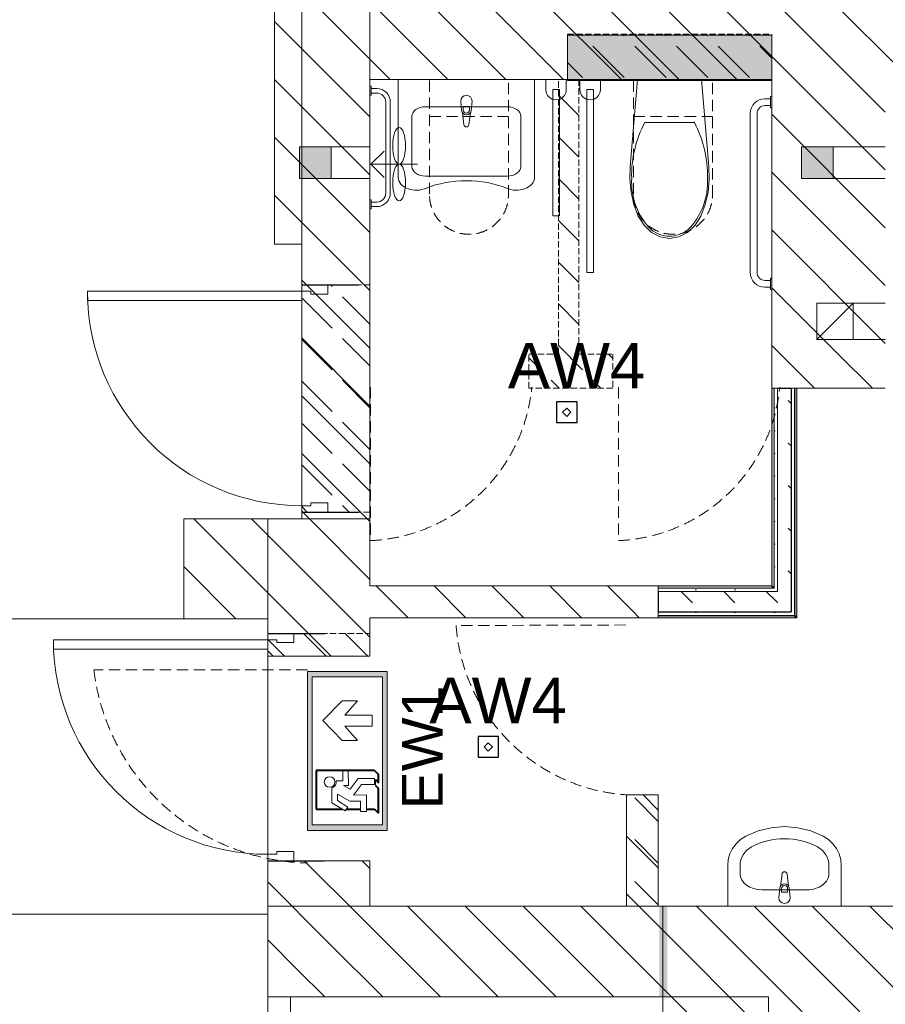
# Model space of a CAD drawing. Header units: millimetres. Extents: x -146116 to 602001, y -318793 to 100489.
# Tile 85 of 100: x 328832 to 332644, y -8807 to -4472. Entities that reach past the tile are written whole.
import ezdxf

# ---------------------------------------------------------------- set-up
doc = ezdxf.new("R2010")
doc.units = ezdxf.units.MM
doc.header["$LTSCALE"] = 0.1
doc.header["$MEASUREMENT"] = 0
doc.linetypes.add('eks Rzut parteru$0$Dashed_line', pattern=[750, 500, -250])
doc.linetypes.add('eks Rzut parteru$0$Krawędzie ukryte', pattern=[391.222223, 282.222223, -109])
for name, color, linetype, lineweight in [('eks Rzut parteru$0$Nowe_220-A Ściany_Nr_pióra__27', 8, 'Continuous', 25), ('eks Rzut parteru$0$Nowe_2D - Ogólne_Nr_pióra__1', 8, 'Continuous', 13), ('eks Rzut parteru$0$Nowe_2D - Ogólne_Nr_pióra__20', 8, 'Continuous', 13), ('eks Rzut parteru$0$Nowe_2D - Ogólne_Nr_pióra__6', 8, 'Continuous', 13), ('eks Rzut parteru$0$Nowe_320-W Umeblowanie_Nr_pióra__6', 8, 'Continuous', 13), ('eks Rzut parteru$0$Nowe_810-G Ogólne_Nr_pióra__1', 8, 'Continuous', 13), ('eks Rzut parteru$0$Nowe_Drzwi ARCHICAD_Nr_pióra__27', 8, 'Continuous', 25), ('eks Rzut parteru$0$Nowe_Drzwi ARCHICAD_Nr_pióra__3', 8, 'Continuous', 13), ('eks Rzut parteru$0$Nowe_Drzwi ARCHICAD_Nr_pióra__6', 8, 'Continuous', 13), ('eks Rzut parteru$0$Nowe_Konstrukcja - Stropy_Nr_pióra__1', 8, 'Continuous', 13), ('eks Rzut parteru$0$Nowe_Konstrukcja - Stropy_Nr_pióra__105', 8, 'Continuous', 5), ('eks Rzut parteru$0$Nowe_Konstrukcja - Stropy_Nr_pióra__20', 8, 'Continuous', 13), ('eks Rzut parteru$0$Nowe_Konstrukcja - Ściany zew_Nr_pióra__1', 8, 'Continuous', 13), ('eks Rzut parteru$0$Nowe_Konstrukcja - Ściany zew_Nr_pióra__27', 8, 'Continuous', 25), ('eks Rzut parteru$0$Nowe_Konstrukcja - Ściany zew_Nr_pióra__47', 8, 'Continuous', 15), ('eks Rzut parteru$0$poziom_1 (1)_4_0_Nr_pióra__81_Nr_pióra__4', 8, 'Continuous', 18), ('eks Rzut parteru$0$poziom_1 (1)_4_2D - Ogólne_Nr_pióra__1_Nr_pióra__7', 8, 'Continuous', 18), ('eks Rzut parteru$0$poziom_1 (1)_4_Drzwi ArchiCAD_Nr_pióra__27_Nr_pióra__7', 8, 'Continuous', 18), ('eks Rzut parteru$0$poziom_1 (1)_4_Drzwi ArchiCAD_Nr_pióra__81_Nr_pióra__4', 8, 'Continuous', 18), ('eks Rzut parteru$0$poziom_1 (1)_4_Konstrukcja - Stropy_Nr_pióra__81_Nr_pióra__4', 8, 'Continuous', 18), ('eks Rzut parteru$0$poziom_1 (1)_4_Konstrukcja - Ściany zew_Nr_pióra__107_Nr_pióra__10', 8, 'Continuous', 18), ('eks Rzut parteru$0$poziom_1 (1)_4_Konstrukcja - Ściany zew_Nr_pióra__27_Nr_pióra__7', 8, 'Continuous', 18), ('Oświetlenie ewakuacyjne', 3, 'Continuous', 20)]:
    doc.layers.add(name, color=color, linetype=linetype, lineweight=lineweight)
for name, color, linetype in [('eks Rzut parteru$0$Nowe_Drzwi ARCHICAD', 8, 'Continuous'), ('eks Rzut parteru$0$Nowe_Konstrukcja - Ściany zew', 8, 'Continuous'), ('eks Rzut parteru$0$poziom_1 (1)_4_2D - Ogólne_Nr_pióra__19', 8, 'Continuous'), ('LUXIONA', 92, 'Continuous'), ('REWIZJA_1', 6, 'Continuous')]:
    doc.layers.add(name, color=color, linetype=linetype)
doc.styles.add('ARIAL', font='arial.ttf')
doc.styles.add('Malanow_1_100', font='isocpeur.ttf')
pattern_1 = [(270, (236892.34, 63718.49), (173.20508, -3e-14), [0, -100]), (270, (236978.94, 63668.49), (173.20508, -3e-14), [0, -100])]
pattern_2 = [(135, (247210.2, -28905.45), (127.2792, 127.2792), [])]

# ---------------------------------------------------------------- blocks, each defined once
blk = doc.blocks.new('*X61')
at = {"layer": 'eks Rzut parteru$0$Nowe_Konstrukcja - Ściany zew_Nr_pióra__1', "color": 7, "linetype": 'Continuous', "lineweight": 13}
for p, q in [((80062.5, 6375), (80075.4, 6387.9)), ((80250, 6375), (80262.9, 6387.9)), ((80437.5, 6375), (80450.4, 6387.9)), ((80625, 6375), (80637.9, 6387.9)), ((80812.5, 6375), (80825.4, 6387.9)), ((80015.4, 6327.9), (80015.6, 6328.1)), ((80202.9, 6327.9), (80203.1, 6328.1)), ((80390.4, 6327.9), (80390.6, 6328.1)), ((80577.9, 6327.9), (80578.1, 6328.1)), ((80765.4, 6327.9), (80765.6, 6328.1))]:
    blk.add_line(p, q, dxfattribs=at)
blk = doc.blocks.new('eks Rzut parteru$0$Drzwi 21_2')
at = {"layer": 'eks Rzut parteru$0$Nowe_Drzwi ARCHICAD_Nr_pióra__27', "color": 7, "linetype": 'Continuous', "lineweight": 25}
for p, q in [((-500, 0), (-500, -115)), ((-500, 0), (-500, -115)), ((500, 0), (500, -115)), ((500, 0), (500, -115)), ((-500, -115), (-500, -250)), ((500, -115), (500, -250))]:
    blk.add_line(p, q, dxfattribs=at)
at = {"layer": 'eks Rzut parteru$0$Nowe_Drzwi ARCHICAD_Nr_pióra__3', "color": 7, "linetype": 'Continuous', "lineweight": 13}
blk.add_arc((472, 0), 944, 90, 180, dxfattribs=at)
at = {"layer": 'eks Rzut parteru$0$Nowe_Drzwi ARCHICAD_Nr_pióra__6', "color": 5, "linetype": 'Continuous', "lineweight": 13}
for p, q in [((432, 0), (432, 944)), ((432, 944), (472, 944)), ((472, 944), (472, 0)), ((-472, 0), (-500, 0)), ((-500, 0), (-500, -115)), ((-472, -40), (-472, 0)), ((472, 0), (432, 0)), ((500, 0), (472, 0)), ((472, 0), (472, -40)), ((500, -115), (500, 0)), ((-460, -40), (-472, -40)), ((-460, -115), (-460, -40)), ((472, -40), (460, -40)), ((460, -40), (460, -115)), ((-500, -115), (-460, -115)), ((460, -115), (500, -115))]:
    blk.add_line(p, q, dxfattribs=at)
blk = doc.blocks.new('*X63')
at = {"layer": 'eks Rzut parteru$0$Nowe_Konstrukcja - Ściany zew_Nr_pióra__1', "color": 7, "linetype": 'Continuous', "lineweight": 13}
blk.add_line((80952.9, 6327.9), (80953.1, 6328.1), dxfattribs=at)
blk = doc.blocks.new('*X64')
at = {"layer": 'eks Rzut parteru$0$Nowe_Konstrukcja - Ściany zew_Nr_pióra__1', "color": 7, "linetype": 'Continuous', "lineweight": 13}
for p, q in [((80903.9, 6278.9), (80952.9, 6327.9)), ((80903.9, 6091.4), (80953.1, 6140.6)), ((80903.9, 5903.9), (80953.1, 5953.1))]:
    blk.add_line(p, q, dxfattribs=at)
blk = doc.blocks.new('eks Rzut parteru')
at = {"layer": 'eks Rzut parteru$0$Nowe_Konstrukcja - Ściany zew', "linetype": 'Continuous', "lineweight": 0}
for points in [[(243205.2, -17160.5), (243205.2, -16290.5), (243195.2, -16290.5), (243195.2, -17160.5)], [(243305.2, -17290.5), (243305.2, -16290.5), (243295.2, -16290.5), (243295.2, -17287.7), (243297.3, -17290.5)], [(243195.2, -17160.5), (242695.2, -17160.5), (242695.2, -17170.5), (243195.2, -17170.5)], [(243205.2, -17160.5), (243195.2, -17160.5), (243203.1, -17170.5), (243205.2, -17170.5)], [(243203.1, -17170.5), (243195.2, -17160.5), (243195.2, -17170.5)], [(243295.2, -17290.5), (242695.2, -17290.5), (242695.2, -17300.5), (243295.2, -17300.5)], [(243295.2, -17290.5), (243297.3, -17290.5), (243295.2, -17287.7)], [(243295.2, -17290.5), (243295.2, -17300.5), (243305.2, -17300.5), (243297.3, -17290.5)], [(243305.2, -17290.5), (243297.3, -17290.5), (243305.2, -17300.5)]]:
    blk.add_hatch(color=256, dxfattribs=at).paths.add_polyline_path(points)
h = blk.add_hatch(dxfattribs=at)
h.set_pattern_fill('TYNK', color=256, angle=270, style=0, pattern_type=2)
h.set_pattern_definition(pattern_1)
h.paths.add_polyline_path([(243220.2, -17170.5), (243220.2, -16290.5), (243205.2, -16290.5), (243205.2, -17170.5)])
h = blk.add_hatch(dxfattribs=at)
h.set_pattern_fill('TYNK', color=256, angle=270, style=0, pattern_type=2)
h.set_pattern_definition(pattern_1)
h.paths.add_polyline_path([(243205.2, -17173.2), (243203.1, -17170.5), (242695.2, -17170.5), (242695.2, -17185.5), (243205.2, -17185.5)])
h = blk.add_hatch(dxfattribs=at)
h.set_pattern_fill('TYNK', color=256, angle=270, style=0, pattern_type=2)
h.set_pattern_definition(pattern_1)
h.paths.add_polyline_path([(243280.2, -17275.5), (242695.2, -17275.5), (242695.2, -17290.5), (243280.2, -17290.5)])
at = {"layer": 'eks Rzut parteru$0$poziom_1 (1)_4_2D - Ogólne_Nr_pióra__19', "linetype": 'Continuous', "lineweight": 0}
for points in [[(241254.5, -15227.3), (241114.5, -15227.3), (241114.5, -15367.3), (241254.5, -15367.3)], [(243465.7, -15227.3), (243325.7, -15227.3), (243325.7, -15367.3), (243465.7, -15367.3)], [(242700, -18968.2), (242734.7, -18968.2), (242734.7, -18573.7), (242700, -18573.7)]]:
    blk.add_hatch(color=256, dxfattribs=at).paths.add_polyline_path(points)
at = {"layer": 'eks Rzut parteru$0$poziom_1 (1)_4_Konstrukcja - Ściany zew_Nr_pióra__107_Nr_pióra__10', "linetype": 'Continuous', "lineweight": 18}
h = blk.add_hatch(dxfattribs=at)
h.set_pattern_fill('BLOCZKI_CERAMICZNE_0004', color=256, angle=270, style=0, pattern_type=2)
h.set_pattern_definition(pattern_2)
h.paths.add_polyline_path([(241425.2, -15655.5), (241425.2, -14175.5), (241005.2, -14175.5), (241005.2, -15655.5)])
h = blk.add_hatch(dxfattribs=at)
h.set_pattern_fill('BLOCZKI_CERAMICZNE_0004', color=256, angle=270, style=0, pattern_type=2)
h.set_pattern_definition(pattern_2)
h.paths.add_polyline_path([(245395.2, -14480.5), (241425.2, -14480.5), (241425.2, -14930.5), (245395.2, -14930.5)])
h = blk.add_hatch(dxfattribs=at)
h.set_pattern_fill('BLOCZKI_CERAMICZNE_0004', color=256, angle=270, style=0, pattern_type=2)
h.set_pattern_definition(pattern_2)
h.paths.add_polyline_path([(243695.2, -16140.5), (243695.2, -14930.5), (243195.2, -14930.5), (243195.2, -16140.5)])
h = blk.add_hatch(dxfattribs=at)
h.set_pattern_fill('BLOCZKI_CERAMICZNE_0004', color=256, angle=270, style=0, pattern_type=2)
h.set_pattern_definition(pattern_2)
h.paths.add_polyline_path([(241425.2, -16865.5), (241425.2, -15655.5), (241125.2, -15655.5), (241125.2, -16865.5)])
h = blk.add_hatch(dxfattribs=at)
h.set_pattern_fill('BLOCZKI_CERAMICZNE_0004', color=256, angle=270, style=0, pattern_type=2)
h.set_pattern_definition(pattern_2)
h.paths.add_polyline_path([(243195.2, -16140.5), (243195.2, -16290.5), (243695.2, -16290.5), (243695.2, -16140.5)])
h = blk.add_hatch(dxfattribs=at)
h.set_pattern_fill('BLOCZKI_CERAMICZNE_0004', color=256, angle=270, style=0, pattern_type=2)
h.set_pattern_definition(pattern_2)
h.paths.add_polyline_path([(240605.2, -17305.5), (240975.2, -17305.5), (240975.2, -16865.5), (240605.2, -16865.5)])
h = blk.add_hatch(dxfattribs=at)
h.set_pattern_fill('BLOCZKI_CERAMICZNE_0004', color=256, angle=270, style=0, pattern_type=2)
h.set_pattern_definition(pattern_2)
h.paths.add_polyline_path([(240975.2, -17470.5), (241425.2, -17470.5), (241425.2, -16865.5), (240975.2, -16865.5)])
h = blk.add_hatch(dxfattribs=at)
h.set_pattern_fill('BLOCZKI_CERAMICZNE_0004', color=256, angle=270, style=0, pattern_type=2)
h.set_pattern_definition(pattern_2)
h.paths.add_polyline_path([(242695.2, -17160.5), (241425.2, -17160.5), (241425.2, -17300.5), (242555.2, -17300.5)])
h = blk.add_hatch(dxfattribs=at)
h.set_pattern_fill('BLOCZKI_CERAMICZNE_0004', color=256, angle=270, style=0, pattern_type=2)
h.set_pattern_definition(pattern_2)
h.paths.add_polyline_path([(242555.2, -17300.5), (242695.2, -17300.5), (242695.2, -17160.5)])
h = blk.add_hatch(dxfattribs=at)
h.set_pattern_fill('BLOCZKI_CERAMICZNE_0004', color=256, angle=270, style=0, pattern_type=2)
h.set_pattern_definition(pattern_2)
h.paths.add_polyline_path([(242695.2, -18570.5), (242695.2, -18080.5), (242555.2, -18080.5), (242555.2, -18570.5)])
h = blk.add_hatch(dxfattribs=at)
h.set_pattern_fill('BLOCZKI_CERAMICZNE_0004', color=256, angle=270, style=0, pattern_type=2)
h.set_pattern_definition(pattern_2)
h.paths.add_polyline_path([(240975.2, -18370.5), (240975.2, -18970.5), (241425.2, -18570.5), (241425.2, -18370.5)])
h = blk.add_hatch(dxfattribs=at)
h.set_pattern_fill('BLOCZKI_CERAMICZNE_0004', color=256, angle=270, style=0, pattern_type=2)
h.set_pattern_definition(pattern_2)
h.paths.add_polyline_path([(242715.2, -18570.5), (241425.2, -18570.5), (240975.2, -18970.5), (242715.2, -18970.5)])
h = blk.add_hatch(dxfattribs=at)
h.set_pattern_fill('BLOCZKI_CERAMICZNE_0004', color=256, angle=270, style=0, pattern_type=2)
h.set_pattern_definition(pattern_2)
h.paths.add_polyline_path([(242715.2, -19240.5), (243180.2, -19240.5), (243180.2, -19035.5), (242715.2, -18570.5)])
h = blk.add_hatch(dxfattribs=at)
h.set_pattern_fill('BLOCZKI_CERAMICZNE_0004', color=256, angle=270, style=0, pattern_type=2)
h.set_pattern_definition(pattern_2)
h.paths.add_polyline_path([(243180.2, -19035.5), (245860.2, -19035.5), (245395.2, -18570.5), (242715.2, -18570.5)])
at = {"layer": 'eks Rzut parteru$0$Nowe_220-A Ściany_Nr_pióra__27', "linetype": 'Continuous', "lineweight": 25}
for p, q in [((241125.2, -15835.5), (241375.2, -15835.5)), ((241125.2, -16835.5), (241375.2, -16835.5)), ((240975.2, -17370.5), (241225.2, -17370.5)), ((240975.2, -18370.5), (241225.2, -18370.5))]:
    blk.add_line(p, q, dxfattribs=at)
at = {"layer": 'eks Rzut parteru$0$Nowe_2D - Ogólne_Nr_pióra__1', "linetype": 'Continuous', "lineweight": 13}
for p, q in [((241429.6, -15303.7), (241487.5, -15245.8)), ((241634.9, -15303.7), (241429.6, -15303.7)), ((241487.5, -15361.6), (241429.6, -15303.7)), ((243553.9, -16075.5), (243553.9, -15915.5)), ((243553.9, -15915.5), (243695.2, -15915.5)), ((243695.2, -16075.5), (243553.9, -16075.5))]:
    blk.add_line(p, q, dxfattribs=at)
for centre in [(241554, -15222.8), (241554, -15384.6)]:
    blk.add_ellipse(centre, major_axis=(0, 80.9), ratio=0.345174, dxfattribs=at)
at = {"layer": 'eks Rzut parteru$0$Nowe_2D - Ogólne_Nr_pióra__20', "linetype": 'eks Rzut parteru$0$Dashed_line', "lineweight": 13}
for p, q in [((241687.9, -14935.5), (241687.9, -15445.6)), ((242035.2, -15445.6), (242035.2, -14935.5)), ((242586.5, -14935.5), (242586.5, -15445.6)), ((242933.8, -15445.6), (242933.8, -14935.5)), ((241687.9, -15094.4), (242035.2, -15094.4)), ((242586.5, -15094.4), (242933.8, -15094.4)), ((241428.2, -16285.5), (241428.2, -16961.3)), ((242520.2, -16285.5), (242520.2, -16961.3)), ((242552.6, -17332.7), (241805, -17335.1)), ((241150.2, -17530.5), (240209.6, -17530.5))]:
    blk.add_line(p, q, dxfattribs=at)
for centre, radius, start, end in [((241861.6, -15438.6), 173.8, 182.2989, 357.7011), ((242760.1, -15438.6), 173.8, 182.2989, 357.7011), ((241394, -16214.6), 747.5, 272.6209, 354.56), ((242486, -16214.6), 747.5, 272.6209, 354.56), ((242609.2, -17275.8), 806.4, 184.2193, 266.1584), ((241169.3, -17413.9), 966.8, 186.927, 268.8661)]:
    blk.add_arc(centre, radius, start, end, dxfattribs=at)
at = {"layer": 'eks Rzut parteru$0$Nowe_2D - Ogólne_Nr_pióra__6', "linetype": 'Continuous', "lineweight": 13}
for p, q in [((237594.3, -17305.5), (240975.2, -17305.5)), ((240975.2, -17305.5), (240975.2, -18605.5)), ((237594.3, -18605.5), (240975.2, -18605.5))]:
    blk.add_line(p, q, dxfattribs=at)
at = {"layer": 'eks Rzut parteru$0$Nowe_320-W Umeblowanie_Nr_pióra__6', "linetype": 'Continuous', "lineweight": 13}
for p, q in [((242150.2, -14930.6), (241550.2, -14930.6)), ((241550.2, -14930.6), (241550.2, -15362.5)), ((242150.2, -15362.5), (242150.2, -14930.6)), ((242200.2, -14975.5), (242200.2, -14930.5)), ((242200.2, -14930.5), (242290.2, -14930.5)), ((242290.2, -14930.5), (242290.2, -14975.5)), ((242350.2, -14975.5), (242350.2, -14930.5)), ((242350.2, -14930.5), (242440.2, -14930.5)), ((242440.2, -14930.5), (242440.2, -14975.5)), ((242604.2, -14930.5), (242571.8, -15313.7)), ((242886.2, -14930.5), (242604.2, -14930.5)), ((242918.5, -15313.7), (242886.2, -14930.5)), ((241425.2, -14960.5), (241430.2, -14960.5)), ((241425.2, -15000.5), (241425.2, -14960.5)), ((241430.2, -15000.5), (241425.2, -15000.5)), ((241430.2, -14960.5), (241430.2, -15000.5)), ((241430.2, -14970.5), (241455.2, -14970.5)), ((241455.2, -14990.5), (241430.2, -14990.5)), ((242230.2, -15530.5), (242230.2, -14975.5)), ((242230.2, -14975.5), (242260.2, -14975.5)), ((242260.2, -14975.5), (242260.2, -15530.5)), ((242380.2, -15780.4), (242380.2, -14975.5)), ((242380.2, -14975.5), (242410.2, -14975.5)), ((242410.2, -14975.5), (242410.2, -15780.4)), ((241495.2, -15430.5), (241495.2, -15030.5)), ((241515.2, -15030.5), (241515.2, -15430.5)), ((241829.2, -15067.4), (241825.2, -15025.5)), ((241875.2, -15025.5), (241871.2, -15067.4)), ((243165.2, -15015.5), (243190.2, -15015.5)), ((243190.2, -15005.5), (243195.2, -15005.5)), ((243190.2, -15055.5), (243190.2, -15005.5)), ((243195.2, -15005.5), (243195.2, -15055.5)), ((242030.2, -15050.6), (241670.2, -15050.6)), ((241839.1, -15129.9), (241832.5, -15076.9)), ((241836.6, -15050.4), (241836.6, -15065.2)), ((241863.8, -15050.4), (241836.6, -15050.4)), ((241867.9, -15076.9), (241861.3, -15129.9)), ((241863.8, -15065.2), (241863.8, -15050.4)), ((243100.2, -15780.5), (243100.2, -15080.5)), ((243130.2, -15080.5), (243130.2, -15780.5)), ((243190.2, -15045.5), (243165.2, -15045.5)), ((243195.2, -15055.5), (243190.2, -15055.5)), ((241610.2, -15314.5), (241610.2, -15092.5)), ((242090.2, -15092.5), (242090.2, -15314.5)), ((242854.1, -15119.7), (242636.3, -15119.7)), ((242571.8, -15313.7), (242570.3, -15370.2)), ((242920.1, -15370.2), (242918.5, -15313.7)), ((242030.2, -15356.5), (241670.2, -15356.5)), ((242570.3, -15370.2), (242575.8, -15426.4)), ((242914.6, -15426.4), (242920.1, -15370.2)), ((242575.8, -15426.4), (242588.2, -15480.8)), ((242902.2, -15480.8), (242914.6, -15426.4)), ((241425.2, -15460.5), (241430.2, -15460.5)), ((241425.2, -15500.5), (241425.2, -15460.5)), ((241430.2, -15460.5), (241430.2, -15500.5)), ((241430.2, -15470.5), (241455.2, -15470.5)), ((241430.2, -15500.5), (241425.2, -15500.5)), ((241455.2, -15490.5), (241430.2, -15490.5)), ((242588.2, -15480.8), (242607.2, -15532.1)), ((242883.2, -15532.1), (242902.2, -15480.8)), ((242260.2, -15530.5), (242230.2, -15530.5)), ((242607.2, -15532.1), (242632.8, -15572.8)), ((242857.6, -15572.8), (242883.2, -15532.1)), ((242632.8, -15572.8), (242665.8, -15604)), ((242665.8, -15604), (242704.1, -15623.7)), ((242786.2, -15623.7), (242824.6, -15604)), ((242824.6, -15604), (242857.6, -15572.8)), ((242826.3, -15591.7), (242826.3, -15591.7)), ((242704.1, -15623.7), (242745.2, -15630.5)), ((242745.2, -15621), (242745.2, -15621)), ((242745.2, -15630.5), (242786.2, -15623.7)), ((242410.2, -15780.4), (242380.2, -15780.4)), ((243165.2, -15815.5), (243190.2, -15815.5)), ((243190.2, -15855.5), (243190.2, -15805.5)), ((243190.2, -15805.5), (243195.2, -15805.5)), ((243195.2, -15805.5), (243195.2, -15855.5)), ((243190.2, -15845.5), (243165.2, -15845.5)), ((243195.2, -15855.5), (243190.2, -15855.5))]:
    blk.add_line(p, q, dxfattribs=at)
for centre, radius, start, end in [((241455.2, -15030.5), 60, 0, 90), ((241455.2, -15030.5), 40, 0, 90), ((241850.2, -15025.5), 25, 0, 180), ((242245.2, -14975.5), 45, 180, 0), ((242395.2, -14975.5), 45, 180, 0), ((243165.2, -15080.5), 65, 90, 180), ((241850.2, -15065.5), 21.1, 185.1696, 354.8304), ((241850.2, -15065.2), 13.6, 180, 0), ((243165.2, -15080.5), 35, 90, 180), ((241850.2, -15128.5), 11.2, 187.1389, 352.8611), ((241455.2, -15430.5), 60, 270, 0), ((241455.2, -15430.5), 40, 270, 0), ((243165.2, -15780.5), 65, 180, 270), ((243165.2, -15780.5), 35, 180, 270)]:
    blk.add_arc(centre, radius, start, end, dxfattribs=at)
at = {"layer": 'eks Rzut parteru$0$Nowe_320-W Umeblowanie_Nr_pióra__6', "linetype": 'Continuous', "lineweight": 13, "extrusion": (0, 0, -1)}
for centre, major_axis, start_param, end_param in [((241671.5, -15093.5), (-61.3, 0), 0.021486, 1.549311), ((242028.9, -15093.5), (-61.3, 0), 1.592282, 3.120107), ((241671.5, -15313.6), (-61.3, 0), 4.733875, 6.2617), ((242028.9, -15313.6), (-61.3, 0), 3.163078, 4.690903), ((241629.8, -15362.5), (-79.6, 0), 4.135517, 6.283185), ((241850.2, -15626.7), (-357.6, 0), 1.046808, 2.098245), ((242070.6, -15362.5), (-79.6, 0), 3.141593, 5.289261)]:
    blk.add_ellipse(centre, major_axis=major_axis, ratio=0.699708, start_param=start_param, end_param=end_param, dxfattribs=at)
at = {"layer": 'eks Rzut parteru$0$Nowe_320-W Umeblowanie_Nr_pióra__6', "linetype": 'Continuous', "lineweight": 13}
for centre, major_axis, start_param, end_param in [((243003.3, -15354.8), (0, 465.4), 1.041392, 1.594412), ((242487.1, -15354.8), (0, 465.4), 4.688773, 5.241794), ((242834.7, -15381.4), (0, 281.2), 1.515065, 2.415654), ((242655.7, -15381.4), (0, 281.2), 3.867532, 4.76812), ((242746, -15469.4), (0, 151.6), 2.509088, 3.135732), ((242744.4, -15469.4), (0, 151.6), 3.147454, 3.774097)]:
    blk.add_ellipse(centre, major_axis=major_axis, ratio=0.913716, start_param=start_param, end_param=end_param, dxfattribs=at)
for p in [(242854.1, -15119.7), (242578.2, -15365.7), (242912.2, -15365.7), (242664.1, -15591.7)]:
    blk.add_point(p, dxfattribs=at)
at = {"layer": 'eks Rzut parteru$0$Nowe_810-G Ogólne_Nr_pióra__1', "linetype": 'Continuous', "lineweight": 13}
for p, q in [((243553.9, -15915.5), (243393.9, -16075.5)), ((243393.9, -16075.5), (243393.9, -15915.5)), ((243393.9, -15915.5), (243553.9, -15915.5)), ((243553.9, -15915.5), (243553.9, -16075.5)), ((243553.9, -16075.5), (243393.9, -16075.5))]:
    blk.add_line(p, q, dxfattribs=at)
at = {"layer": 'eks Rzut parteru$0$Nowe_Konstrukcja - Stropy_Nr_pióra__1', "linetype": 'Continuous', "lineweight": 13}
for p, q in [((243195.2, -14735.5), (242295.2, -14735.5)), ((242295.2, -14735.5), (242295.2, -14935.5)), ((243195.2, -14935.5), (243195.2, -14735.5)), ((242295.2, -14935.5), (243195.2, -14935.5))]:
    blk.add_line(p, q, dxfattribs=at)
at = {"layer": 'eks Rzut parteru$0$Nowe_Konstrukcja - Stropy_Nr_pióra__105', "linetype": 'Continuous', "lineweight": 5}
for points in [[(242295.2, -14735.5), (243195.2, -14735.5), (242295.2, -14935.5)], [(242295.2, -14935.5), (243195.2, -14735.5), (243195.2, -14935.5)]]:
    blk.add_solid(points, dxfattribs=at)
at = {"layer": 'eks Rzut parteru$0$Nowe_Konstrukcja - Stropy_Nr_pióra__20', "linetype": 'eks Rzut parteru$0$Krawędzie ukryte', "lineweight": 13}
for p, q in [((242295.2, -14930.5), (242295.2, -14730.5)), ((242295.2, -14730.5), (243195.2, -14730.5)), ((243195.2, -14730.5), (243195.2, -14930.5)), ((242255.2, -16140.5), (242255.2, -14930.5)), ((242255.2, -14930.5), (243195.2, -14930.5)), ((242345.2, -14930.5), (242345.2, -16140.5)), ((241125.2, -16835.5), (241125.2, -15835.5)), ((241125.2, -15835.5), (241425.2, -15835.5)), ((241425.2, -15835.5), (241425.2, -16835.5)), ((242125.2, -16290.5), (242125.2, -16140.5)), ((242125.2, -16140.5), (242255.2, -16140.5)), ((242345.2, -16140.5), (242495.2, -16140.5)), ((242495.2, -16140.5), (242495.2, -16290.5)), ((242495.2, -16290.5), (242125.2, -16290.5)), ((241425.2, -16835.5), (241125.2, -16835.5)), ((240975.2, -17470.5), (240975.2, -17370.5)), ((240975.2, -17370.5), (241425.2, -17370.5)), ((241425.2, -17370.5), (241425.2, -17470.5)), ((241425.2, -17470.5), (240975.2, -17470.5)), ((242555.2, -18570.5), (242555.2, -18080.5)), ((242555.2, -18080.5), (242695.2, -18080.5)), ((242695.2, -18080.5), (242695.2, -18570.5)), ((242695.2, -18570.5), (242555.2, -18570.5))]:
    blk.add_line(p, q, dxfattribs=at)
at = {"layer": 'eks Rzut parteru$0$Nowe_Konstrukcja - Stropy_Nr_pióra__20', "linetype": 'Continuous', "lineweight": 13}
for p, q in [((242353.7, -14730.5), (242361.8, -14738.5)), ((242537.6, -14730.5), (242545.7, -14738.5)), ((242721.4, -14730.5), (242729.5, -14738.5)), ((242905.3, -14730.5), (242913.4, -14738.5)), ((243089.1, -14730.5), (243097.2, -14738.5)), ((242407.8, -14784.5), (242545.7, -14922.4)), ((242591.6, -14784.5), (242729.5, -14922.4)), ((242775.5, -14784.5), (242913.4, -14922.4)), ((242959.3, -14784.5), (243097.2, -14922.4)), ((243143.2, -14784.5), (243195.2, -14836.5)), ((242295.2, -14855.8), (242361.8, -14922.4)), ((242255.2, -14999.6), (242345.2, -15089.6)), ((242255.2, -15183.5), (242345.2, -15273.5)), ((242255.2, -15367.3), (242345.2, -15457.3)), ((242255.2, -15551.2), (242345.2, -15641.2)), ((242255.2, -15735), (242345.2, -15825)), ((241252.5, -15835.5), (241258.7, -15841.6)), ((241125.2, -15891.9), (241258.7, -16025.5)), ((241304.7, -15887.6), (241425.2, -16008.1)), ((242255.2, -15918.9), (242345.2, -16008.9)), ((241125.2, -16075.8), (241258.7, -16209.3)), ((241304.7, -16071.4), (241425.2, -16191.9)), ((242255.2, -16102.7), (242361.8, -16209.3)), ((242125.2, -16156.6), (242178, -16209.3)), ((242476.8, -16140.5), (242495.2, -16158.9)), ((241304.7, -16255.3), (241425.2, -16375.8)), ((242223.9, -16255.3), (242259.1, -16290.5)), ((242407.8, -16255.3), (242442.9, -16290.5)), ((241125.2, -16259.6), (241258.7, -16393.2)), ((241125.2, -16443.5), (241258.7, -16577)), ((241304.7, -16439.1), (241425.2, -16559.6)), ((241125.2, -16627.3), (241258.7, -16760.9)), ((241304.7, -16623), (241425.2, -16743.5)), ((241125.2, -16811.2), (241149.5, -16835.5)), ((241304.7, -16806.8), (241333.3, -16835.5)), ((241132.9, -17370.5), (241232.9, -17470.5)), ((241316.8, -17370.5), (241416.8, -17470.5)), ((240975.2, -17396.6), (241049.1, -17470.5)), ((242591.6, -18093.8), (242695.2, -18197.3)), ((242591.6, -18277.6), (242695.2, -18381.2)), ((242591.6, -18461.5), (242695.2, -18565))]:
    blk.add_line(p, q, dxfattribs=at)
at = {"layer": 'eks Rzut parteru$0$Nowe_Konstrukcja - Ściany zew_Nr_pióra__27', "linetype": 'Continuous', "lineweight": 25}
for p, q in [((243280.2, -16290.5), (243280.2, -17275.5)), ((243295.2, -16290.5), (243295.2, -17290.5)), ((242695.2, -17275.5), (243280.2, -17275.5)), ((242695.2, -17290.5), (243295.2, -17290.5))]:
    blk.add_line(p, q, dxfattribs=at)
at = {"layer": 'eks Rzut parteru$0$Nowe_Konstrukcja - Ściany zew_Nr_pióra__27', "linetype": 'Continuous', "lineweight": 25, "flags": 128}
for points in [[(243220.2, -16290.5), (243280.2, -16290.5)], [(242695.2, -17185.5), (242695.2, -17275.5)]]:
    blk.add_lwpolyline(points, dxfattribs=at)
at = {"layer": 'eks Rzut parteru$0$Nowe_Konstrukcja - Ściany zew_Nr_pióra__47', "linetype": 'Continuous', "lineweight": 15}
for p, q in [((243205.2, -16290.5), (243205.2, -17170.5)), ((243220.2, -16290.5), (243220.2, -17185.5)), ((242695.2, -17160.5), (242695.2, -17185.5)), ((243205.2, -17170.5), (242695.2, -17170.5)), ((243220.2, -17185.5), (242695.2, -17185.5)), ((242695.2, -17275.5), (242695.2, -17300.5))]:
    blk.add_line(p, q, dxfattribs=at)
at = {"layer": 'eks Rzut parteru$0$Nowe_Konstrukcja - Ściany zew_Nr_pióra__47', "linetype": 'Continuous', "lineweight": 15, "flags": 128}
for points in [[(243195.2, -16290.5), (243195.2, -17160.5)], [(243195.2, -16290.5), (243220.2, -16290.5)], [(243280.2, -16290.5), (243305.2, -16290.5)], [(243305.2, -17300.5), (243305.2, -16290.5)], [(243195.2, -17160.5), (242695.2, -17160.5)], [(242695.2, -17300.5), (243305.2, -17300.5)]]:
    blk.add_lwpolyline(points, dxfattribs=at)
at = {"layer": 'eks Rzut parteru$0$poziom_1 (1)_4_0_Nr_pióra__81_Nr_pióra__4', "linetype": 'Continuous', "lineweight": 18}
for p, q in [((243134.6, -18239.5), (243080.3, -18262.8)), ((243192.1, -18225.2), (243134.6, -18239.5)), ((243251.3, -18220.5), (243192.1, -18225.2)), ((243310.4, -18225.2), (243251.3, -18220.5)), ((243367.9, -18239.5), (243310.4, -18225.2)), ((243422.2, -18262.8), (243367.9, -18239.5)), ((243038.3, -18295.6), (243022.5, -18316.9)), ((243057.8, -18277.3), (243038.3, -18295.6)), ((243080.3, -18262.8), (243057.8, -18277.3)), ((243444.7, -18277.3), (243422.2, -18262.8)), ((243464.2, -18295.6), (243444.7, -18277.3)), ((243480, -18316.9), (243464.2, -18295.6)), ((243022.5, -18316.9), (243010.8, -18340.7)), ((243491.7, -18340.7), (243480, -18316.9)), ((243003.7, -18366), (243001.3, -18392.3)), ((243010.8, -18340.7), (243003.7, -18366)), ((243498.9, -18366), (243491.7, -18340.7)), ((243501.3, -18392.3), (243498.9, -18366)), ((243001.3, -18392.3), (243001.3, -18570.5)), ((243055.6, -18427.9), (243055.6, -18392.3)), ((243446.9, -18427.9), (243446.9, -18392.3)), ((243501.3, -18570.5), (243501.3, -18392.3)), ((243240.2, -18429.2), (243233.5, -18482.2)), ((243240.2, -18429.2), (243240.2, -18429.2)), ((243269, -18482.2), (243262.4, -18429.2)), ((243152.2, -18498.6), (243350.3, -18498.6)), ((243230.3, -18491.7), (243226.3, -18533.6)), ((243230.3, -18491.7), (243230.3, -18491.6)), ((243237.7, -18508.7), (243237.7, -18493.9)), ((243264.9, -18508.7), (243237.7, -18508.7)), ((243264.9, -18493.9), (243264.9, -18508.7)), ((243269, -18482.2), (243269, -18482.1)), ((243276.3, -18533.6), (243272.3, -18491.7)), ((243276.3, -18533.6), (243276.3, -18533.6)), ((243001.3, -18570.5), (243501.3, -18570.5))]:
    blk.add_line(p, q, dxfattribs=at)
for centre, radius, start, end in [((243251.3, -18430.6), 11.2, 7.1389, 172.8611), ((243251.3, -18493.6), 21.1, 5.1696, 174.8304), ((243251.3, -18493.9), 13.6, 0, 180), ((243251.3, -18533.6), 25, 180, 0)]:
    blk.add_arc(centre, radius, start, end, dxfattribs=at)
for centre, major_axis, ratio, start_param, end_param in [((243251.3, -18570.5), (-304.3, 0), 0.975758, 4.215414, 5.209364), ((243152.2, -18392.3), (-96.6, 0), 0.975758, 5.209364, 6.283185), ((243350.3, -18392.3), (-96.6, 0), 0.975758, 3.141593, 4.215414), ((243152.4, -18427.9), (-96.7, 0), 0.731403, 0, 1.570796), ((243350.2, -18427.9), (-96.7, 0), 0.731403, 1.570796, 3.141593)]:
    blk.add_ellipse(centre, major_axis=major_axis, ratio=ratio, start_param=start_param, end_param=end_param, dxfattribs=at)
at = {"layer": 'eks Rzut parteru$0$poziom_1 (1)_4_2D - Ogólne_Nr_pióra__1_Nr_pióra__7', "linetype": 'Continuous', "lineweight": 18}
for p, q in [((240605.2, -17305.5), (238625.2, -17305.5)), ((240975.2, -18370.5), (240975.2, -17470.5))]:
    blk.add_line(p, q, dxfattribs=at)
at = {"layer": 'eks Rzut parteru$0$poziom_1 (1)_4_2D - Ogólne_Nr_pióra__1_Nr_pióra__7', "linetype": 'Continuous', "lineweight": 18, "flags": 128}
for points in [[(241425.2, -15367.3), (241114.5, -15367.3), (241114.5, -15227.3), (241425.2, -15227.3)], [(241254.5, -15227.3), (241254.5, -15367.3)], [(243695.2, -15367.3), (243325.7, -15367.3), (243325.7, -15227.3), (243695.2, -15227.3)], [(243465.7, -15227.3), (243465.7, -15367.3)]]:
    blk.add_lwpolyline(points, dxfattribs=at)
at = {"layer": 'eks Rzut parteru$0$poziom_1 (1)_4_Drzwi ArchiCAD_Nr_pióra__27_Nr_pióra__7', "linetype": 'Continuous', "lineweight": 18}
blk.add_line((241075.2, -18970.5), (240975.2, -18970.5), dxfattribs=at)
at = {"layer": 'eks Rzut parteru$0$poziom_1 (1)_4_Drzwi ArchiCAD_Nr_pióra__81_Nr_pióra__4', "linetype": 'Continuous', "lineweight": 18}
for p, q in [((240975.2, -18970.5), (241075.2, -18970.5)), ((240975.2, -19750.5), (240975.2, -18970.5)), ((241075.2, -18970.5), (241075.2, -19750.5))]:
    blk.add_line(p, q, dxfattribs=at)
at = {"layer": 'eks Rzut parteru$0$poziom_1 (1)_4_Konstrukcja - Stropy_Nr_pióra__81_Nr_pióra__4', "linetype": 'Continuous', "lineweight": 18, "flags": 128}
for points in [[(232525.2, -12725.5), (232965.2, -12725.5), (232965.2, -10960.7), (241125.2, -10950.8), (241125.2, -10965.5), (241425.2, -10965.5), (241425.2, -14175.5), (241125.2, -14175.5), (241125.2, -16865.5)], [(241425.2, -16865.5), (241425.2, -10950.5), (245395.2, -10945.7), (245395.2, -18570.5), (240975.2, -18570.5)], [(240975.2, -16865.5), (240975.2, -18970.5), (243180.2, -18970.5), (243180.2, -22335.5), (246600.2, -22335.5), (246600.2, -28295.5), (214995.2, -28295.5), (214995.2, -22335.5), (215105.2, -22335.5), (215105.2, -18575.5), (212285.2, -18575.5), (212285.2, -12725.5), (232525.2, -12725.5), (232525.2, -17305.5), (240975.2, -17305.5)], [(241425.2, -16865.5), (240975.2, -16865.5), (240975.2, -17305.5)]]:
    blk.add_lwpolyline(points, dxfattribs=at)
at = {"layer": 'eks Rzut parteru$0$poziom_1 (1)_4_Konstrukcja - Ściany zew_Nr_pióra__27_Nr_pióra__7', "linetype": 'Continuous', "lineweight": 18}
for p, q in [((243195.2, -16290.5), (243195.2, -14930.5)), ((241125.2, -16865.5), (240605.2, -16865.5)), ((240975.2, -17470.5), (241425.2, -17470.5)), ((242555.2, -18080.5), (242695.2, -18080.5)), ((240975.2, -18370.5), (241425.2, -18370.5)), ((245395.2, -18570.5), (242695.2, -18570.5))]:
    blk.add_line(p, q, dxfattribs=at)
at = {"layer": 'eks Rzut parteru$0$poziom_1 (1)_4_Konstrukcja - Ściany zew_Nr_pióra__27_Nr_pióra__7', "linetype": 'Continuous', "lineweight": 18, "flags": 128}
for points in [[(241005.2, -14175.5), (241005.2, -15655.5)], [(241425.2, -14930.5), (243195.2, -14930.5)], [(241425.2, -17160.5), (241425.2, -14930.5)], [(241005.2, -15655.5), (241125.2, -15655.5)], [(241125.2, -15655.5), (241125.2, -16865.5)], [(243195.2, -16290.5), (243695.2, -16290.5)], [(240605.2, -16865.5), (240605.2, -17305.5)], [(242695.2, -17160.5), (241425.2, -17160.5)], [(242695.2, -17300.5), (242695.2, -17160.5)], [(240605.2, -17305.5), (240975.2, -17305.5)], [(240975.2, -17305.5), (240975.2, -17470.5)], [(241425.2, -17300.5), (242695.2, -17300.5)], [(241425.2, -17470.5), (241425.2, -17300.5)], [(242555.2, -18080.5), (242555.2, -18570.5)], [(242695.2, -18570.5), (242695.2, -18080.5)], [(240975.2, -18370.5), (240975.2, -18970.5)], [(241425.2, -18570.5), (241425.2, -18370.5)], [(242555.2, -18570.5), (241425.2, -18570.5)], [(242715.2, -18570.5), (242715.2, -19240.5)], [(240975.2, -18970.5), (242715.2, -18970.5)]]:
    blk.add_lwpolyline(points, dxfattribs=at)
at = {"layer": 'eks Rzut parteru$0$Nowe_Drzwi ARCHICAD', "linetype": 'Continuous', "lineweight": 13, "zscale": 1000, "rotation": 90}
for p in [(241125.2, -16335.5), (240975.2, -17870.5)]:
    blk.add_blockref('eks Rzut parteru$0$Drzwi 21_2', p, dxfattribs=at)
at = {"layer": 'eks Rzut parteru$0$Nowe_Konstrukcja - Ściany zew', "lineweight": 25, "rotation": 270}
for name in ['*X61', '*X64', '*X63']:
    blk.add_blockref(name, (236892.3, 63718.5), dxfattribs=at)
blk = doc.blocks.new('LUXIONA - LVNO')
at = {"layer": 'LUXIONA', "color": 1, "lineweight": -2}
for p, q in [((9, 9), (0, 9)), ((0, 9), (0, 0)), ((9, 0), (9, 9)), ((0, 0), (9, 0))]:
    blk.add_line(p, q, dxfattribs=at)
blk.add_lwpolyline([(4.48, 6.3), (2.62, 4.45), (4.48, 2.6), (6.33, 4.45)], close=True, dxfattribs=at)
at = {"layer": 'LUXIONA', "color": 1, "style": 'ARIAL', "flags": 4}
for tag, p in [('TYP', (-13.79, 32.2, -23.7)), ('OBW', (-19.09, -28.02, -23.7))]:
    blk.add_attdef(tag, p, '', height=20, dxfattribs=at)
blk = doc.blocks.new('DG')
at = {"layer": 'Oświetlenie ewakuacyjne', "linetype": 'ByBlock'}
h = blk.add_hatch(color=256, dxfattribs=at)
h.paths.add_polyline_path([(-0.92, 34.23), (69.08, 34.23), (69.08, -0.77), (-0.92, -0.77)])
h.paths.add_polyline_path([(1.54, 32.26), (66.63, 32.26), (66.63, 1.21), (1.54, 1.21)], flags=16)
at = {"layer": 'Oświetlenie ewakuacyjne', "lineweight": 40}
for p, q in [((42.7, 30.38), (59.77, 30.38)), ((42.7, 4.82), (42.7, 30.38)), ((59.77, 30.38), (59.77, 18.95)), ((59.77, 17.11), (59.77, 10.93)), ((42.7, 4.82), (44.51, 3.02)), ((46.75, 4.39), (48.13, 3.02)), ((49.31, 4.39), (50.69, 3.02)), ((59.77, 8.22), (59.77, 4.82)), ((59.77, 4.82), (61.58, 3.02)), ((48.13, 3.02), (44.51, 3.02)), ((61.58, 3.02), (50.69, 3.02))]:
    blk.add_line(p, q, dxfattribs=at)
at = {"layer": 'Oświetlenie ewakuacyjne'}
for p, q in [((12.09, 19.05), (20.78, 27.53)), ((20.78, 27.53), (29.47, 19.05)), ((47.27, 21.68), (47.27, 18.64)), ((57, 23.48), (50.5, 23.49)), ((60.56, 17.65), (57, 23.48)), ((12.09, 12.28), (12.09, 19.05)), ((18.37, 17.8), (12.09, 12.28)), ((18.37, 5.81), (18.37, 17.8)), ((29.47, 12.28), (23.19, 17.8)), ((23.19, 17.8), (23.19, 5.81)), ((29.47, 19.05), (29.47, 12.28)), ((47.27, 18.64), (42.7, 18.64)), ((42.7, 18.64), (42.7, 16.29)), ((49.38, 16.28), (49.38, 18.44)), ((49.38, 18.44), (50.94, 15.55)), ((56.23, 15.6), (53.21, 21.11)), ((53.21, 21.11), (55.91, 21.11)), ((55.91, 21.11), (58.82, 16.48)), ((58.82, 16.48), (60.56, 17.65)), ((42.7, 16.29), (49.38, 16.28)), ((50.94, 15.55), (46.32, 11.89)), ((48.88, 10.54), (53.52, 13.99)), ((53.52, 13.99), (53.51, 8.22)), ((56.23, 10.93), (56.23, 15.6)), ((46.32, 11.89), (46.32, 4.82)), ((48.88, 4.82), (48.88, 10.54)), ((60.79, 10.93), (56.23, 10.93)), ((60.78, 8.22), (60.79, 10.93)), ((23.19, 5.81), (18.37, 5.81)), ((46.32, 4.82), (48.88, 4.82)), ((46.75, 4.39), (49.31, 4.39)), ((53.51, 8.22), (60.78, 8.22))]:
    blk.add_line(p, q, dxfattribs=at)
for points in [[(-0.92, 34.23), (69.08, 34.23), (69.08, -0.77), (-0.92, -0.77)], [(1.54, 32.26), (66.63, 32.26), (66.63, 1.21), (1.54, 1.21)]]:
    blk.add_lwpolyline(points, close=True, dxfattribs=at)
blk.add_circle((47.8, 24.52), 2.34, dxfattribs=at)
blk.add_arc((47.8, 24.52), 2.88, 259.4003, 339.1396, dxfattribs=at)
blk = doc.blocks.new('*U49')
at = {"layer": 'Oświetlenie ewakuacyjne', "color": 1, "linetype": 'ByBlock', "xscale": -1, "rotation": 359.9999999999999}
blk.add_blockref('DG', (69.08, 0.76), dxfattribs=at)
at = {"layer": 'Oświetlenie ewakuacyjne', "insert": (9.21, -6.52), "char_height": 18, "attachment_point": 1, "style": 'Malanow_1_100'}
blk.add_mtext_dynamic_manual_height_columns('{\\fArial|b0|i0|c238|p34;EW1}', width=42.9792, gutter_width=669.53, heights=[0], dxfattribs=at)

msp = doc.modelspace()

# ---------------------------------------------------------------- block references
at = {"layer": 'REWIZJA_1'}
msp.add_blockref('eks Rzut parteru', (88948.8, 10195.8), dxfattribs=at)

# ---------------------------------------------------------------- next in the draw order: block references
at = {"layer": 'LUXIONA'}
ref = msp.add_blockref('LUXIONA - LVNO', (331196.2, -6244.6), dxfattribs=dict(at, xscale=10, yscale=10, zscale=10))
ref.add_attrib('TYP', 'AW4', (330981.4, -6095.5, -237), dxfattribs={"color": 1, "height": 200, "style": 'ARIAL'})
ref = msp.add_blockref('LUXIONA - LVNO', (330850.7, -7718.3), dxfattribs=dict(at, xscale=10, yscale=10, zscale=10))
ref.add_attrib('TYP', 'AW4', (330635.8, -7569.2, -237), dxfattribs={"color": 1, "height": 200, "style": 'ARIAL'})
at = {"layer": 'Oświetlenie ewakuacyjne', "linetype": 'ByBlock', "xscale": 10, "yscale": 10, "zscale": 10, "rotation": 89.99999999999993}
msp.add_blockref('*U49', (330449.5, -8041.1), dxfattribs=at)

doc.saveas('drawing.dxf')
